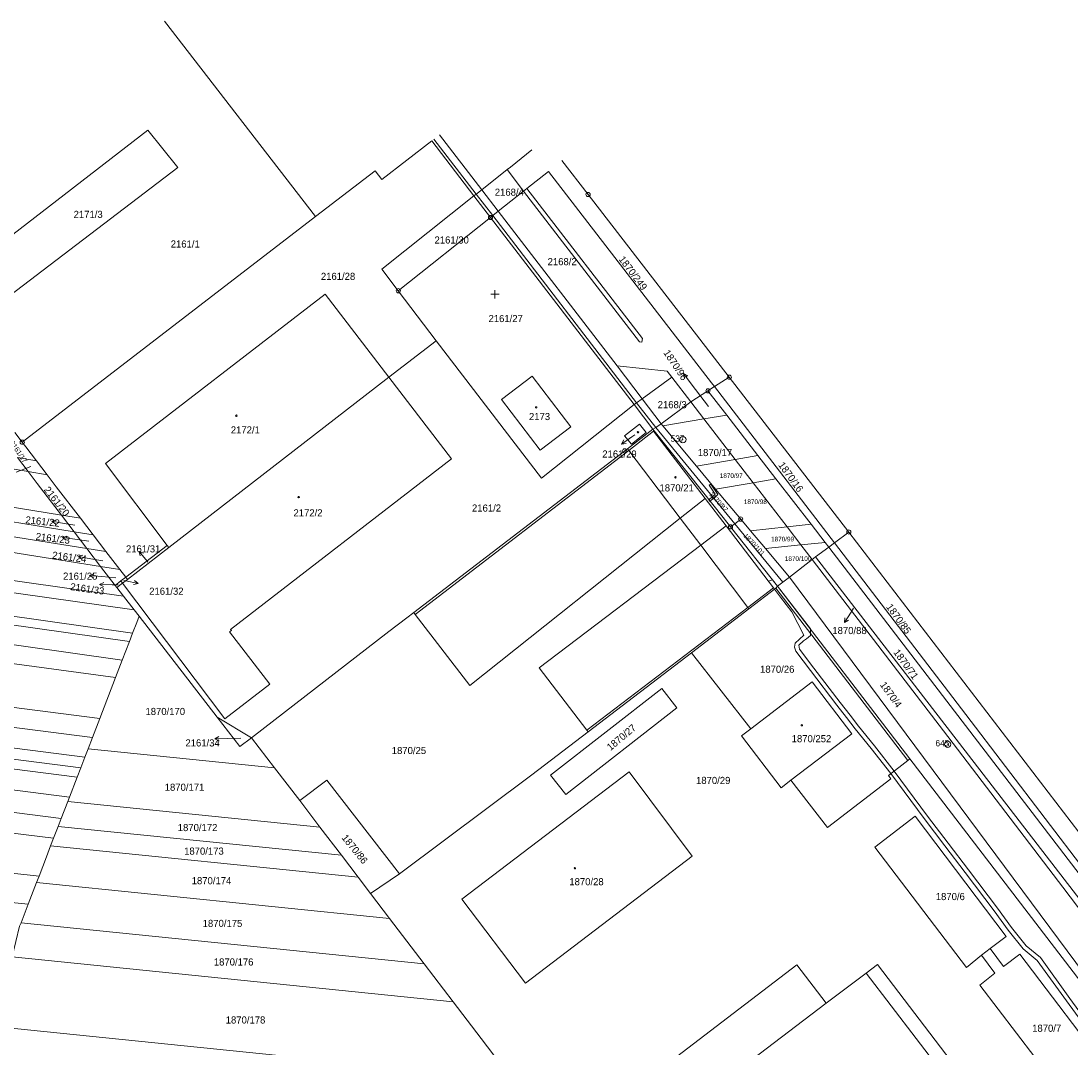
# Model space of a CAD drawing. Header units: metres. Extents: x -595226 to -593310, y -1169452 to -1167804.
# Tile 27 of 35: x -594435 to -594184, y -1168087 to -1167842. Entities that reach past the tile are written whole.
import ezdxf
from ezdxf.enums import TextEntityAlignment as Align

# ---------------------------------------------------------------- set-up
doc = ezdxf.new("R2010")
doc.units = ezdxf.units.M
doc.layers.add('geo katastr', color=5, linetype='Continuous', lineweight=0)
for name, color, linetype in [('Pop  PČ popisy', 7, 'Continuous'), ('Značky bodu BP', 7, 'Continuous'), ('Značky budov', 7, 'Continuous'), ('Značky kultur', 7, 'Continuous')]:
    doc.layers.add(name, color=color, linetype=linetype)
doc.styles.add('dgn001', font='dgn001.shx')
doc.styles.add('dgn023', font='dgn023.shx')

# ---------------------------------------------------------------- blocks, each defined once
blk = doc.blocks.new('4.0251')
at = {"layer": 'Značky budov', "color": 7, "linetype": 'Continuous', "lineweight": 13}
blk.add_circle((-0.01, 0), 0.175, dxfattribs=at)
blk = doc.blocks.new('4.0278')
at = {"layer": 'Značky budov', "color": 7, "linetype": 'Continuous', "lineweight": 13}
blk.add_circle((-0.01, 0), 0.175, dxfattribs=at)
blk = doc.blocks.new('4.02218')
at = {"layer": 'Značky budov', "color": 7, "linetype": 'Continuous', "lineweight": 13}
blk.add_circle((-0.01, 0), 0.175, dxfattribs=at)
blk = doc.blocks.new('4.02627')
at = {"layer": 'Značky budov', "color": 7, "linetype": 'Continuous', "lineweight": 13}
blk.add_circle((-0.01, 0), 0.175, dxfattribs=at)
blk = doc.blocks.new('4.02970')
at = {"layer": 'Značky budov', "color": 7, "linetype": 'Continuous', "lineweight": 13}
blk.add_circle((-0.01, 0), 0.175, dxfattribs=at)
blk = doc.blocks.new('4.021027')
at = {"layer": 'Značky budov', "color": 7, "linetype": 'Continuous', "lineweight": 13}
blk.add_circle((-0.01, 0), 0.175, dxfattribs=at)
blk = doc.blocks.new('4.021389')
at = {"layer": 'Značky budov', "color": 7, "linetype": 'Continuous', "lineweight": 13}
blk.add_circle((-0.01, 0), 0.175, dxfattribs=at)
blk = doc.blocks.new('1029133')
at = {"layer": 'Pop  PČ popisy', "color": 6, "linetype": 'Continuous', "lineweight": 0}
for p, q in [((0, 0), (-1.63, -2.52)), ((-1.63, -2.52), (-1.51, -1.4)), ((-1.63, -2.52), (-0.67, -1.95))]:
    blk.add_line(p, q, dxfattribs=at)
blk = doc.blocks.new('1029302')
at = {"layer": 'Pop  PČ popisy', "color": 6, "linetype": 'Continuous', "lineweight": 0}
for p, q in [((0, 0), (-2.46, -1.72)), ((-2.46, -1.72), (-1.92, -0.74)), ((-2.46, -1.72), (-1.35, -1.56))]:
    blk.add_line(p, q, dxfattribs=at)
blk = doc.blocks.new('1029348')
at = {"layer": 'Pop  PČ popisy', "color": 6, "linetype": 'Continuous', "lineweight": 0}
for p, q in [((-2.96, 0.52), (-1.88, 0.84)), ((0, 0), (-2.96, 0.52)), ((-2.96, 0.52), (-2.06, -0.15))]:
    blk.add_line(p, q, dxfattribs=at)
blk = doc.blocks.new('1029349')
at = {"layer": 'Pop  PČ popisy', "color": 6, "linetype": 'Continuous', "lineweight": 0}
for p, q in [((-2.97, 0.42), (-1.91, 0.77)), ((0, 0), (-2.97, 0.42)), ((-2.97, 0.42), (-2.05, -0.22))]:
    blk.add_line(p, q, dxfattribs=at)
blk = doc.blocks.new('1029350')
at = {"layer": 'Pop  PČ popisy', "color": 6, "linetype": 'Continuous', "lineweight": 0}
for p, q in [((-2.95, 0.52), (-1.88, 0.84)), ((0, 0), (-2.95, 0.52)), ((-2.95, 0.52), (-2.06, -0.15))]:
    blk.add_line(p, q, dxfattribs=at)
blk = doc.blocks.new('1029351')
at = {"layer": 'Pop  PČ popisy', "color": 6, "linetype": 'Continuous', "lineweight": 0}
for p, q in [((-2.99, 0.26), (-1.95, 0.67)), ((0, 0), (-2.99, 0.26)), ((-2.99, 0.26), (-2.04, -0.32))]:
    blk.add_line(p, q, dxfattribs=at)
blk = doc.blocks.new('1029357')
at = {"layer": 'Pop  PČ popisy', "color": 6, "linetype": 'Continuous', "lineweight": 0}
for p, q in [((0, 0), (-1.81, 2.4)), ((-1.81, 2.4), (-0.8, 1.9)), ((-1.81, 2.4), (-1.6, 1.3))]:
    blk.add_line(p, q, dxfattribs=at)
blk = doc.blocks.new('1029452')
at = {"layer": 'Pop  PČ popisy', "color": 6, "linetype": 'Continuous', "lineweight": 0}
for p, q in [((-3, -0.1), (-2.02, 0.43)), ((0, 0), (-3, -0.1)), ((-3, -0.1), (-1.98, -0.57))]:
    blk.add_line(p, q, dxfattribs=at)
blk = doc.blocks.new('1029453')
at = {"layer": 'Pop  PČ popisy', "color": 6, "linetype": 'Continuous', "lineweight": 0}
for p, q in [((-3, 0.05), (-1.99, 0.54)), ((0, 0), (-3, 0.05)), ((-3, 0.05), (-2.01, -0.47))]:
    blk.add_line(p, q, dxfattribs=at)
blk = doc.blocks.new('1029454')
at = {"layer": 'Pop  PČ popisy', "color": 6, "linetype": 'Continuous', "lineweight": 0}
for p, q in [((0, 0), (2.94, -0.62)), ((2.94, -0.62), (2.06, 0.07)), ((2.94, -0.62), (1.85, -0.91))]:
    blk.add_line(p, q, dxfattribs=at)
blk = doc.blocks.new('1029455')
at = {"layer": 'Pop  PČ popisy', "color": 6, "linetype": 'Continuous', "lineweight": 0}
for p, q in [((0, 0), (-1.89, 2.33)), ((-1.89, 2.33), (-0.87, 1.87)), ((-1.89, 2.33), (-1.65, 1.24))]:
    blk.add_line(p, q, dxfattribs=at)
blk = doc.blocks.new('3.15')
at = {"layer": 'Značky kultur', "color": 7, "linetype": 'Continuous', "lineweight": 13}
for p, q in [((1, 1), (-1, 1)), ((0, 0), (0, 2))]:
    blk.add_line(p, q, dxfattribs=at)
blk = doc.blocks.new('1.0168')
at = {"layer": 'Značky bodu BP', "color": 3, "linetype": 'Continuous', "lineweight": 13}
for radius in [0.75, 0.03]:
    blk.add_circle((0, 0), radius, dxfattribs=at)
blk = doc.blocks.new('1.0198')
at = {"layer": 'Značky bodu BP', "color": 3, "linetype": 'Continuous', "lineweight": 13}
for radius in [0.75, 0.03]:
    blk.add_circle((0, 0), radius, dxfattribs=at)
blk = doc.blocks.new('1.0538')
at = {"layer": 'Značky bodu BP', "color": 3, "linetype": 'Continuous', "lineweight": 13}
for radius in [0.5, 0.0303]:
    blk.add_circle((0, 0), radius, dxfattribs=at)
blk = doc.blocks.new('1.0593')
at = {"layer": 'Značky bodu BP', "color": 3, "linetype": 'Continuous', "lineweight": 13}
for radius in [0.5, 0.0303]:
    blk.add_circle((0, 0), radius, dxfattribs=at)
blk = doc.blocks.new('1.0594')
at = {"layer": 'Značky bodu BP', "color": 3, "linetype": 'Continuous', "lineweight": 13}
for radius in [0.5, 0.0303]:
    blk.add_circle((0, 0), radius, dxfattribs=at)
blk = doc.blocks.new('1.05256')
at = {"layer": 'Značky bodu BP', "color": 3, "linetype": 'Continuous', "lineweight": 13}
for radius in [0.5, 0.0303]:
    blk.add_circle((0, 0), radius, dxfattribs=at)
blk = doc.blocks.new('1.05280')
at = {"layer": 'Značky bodu BP', "color": 3, "linetype": 'Continuous', "lineweight": 13}
for radius in [0.5, 0.0303]:
    blk.add_circle((0, 0), radius, dxfattribs=at)
blk = doc.blocks.new('1.05376')
at = {"layer": 'Značky bodu BP', "color": 3, "linetype": 'Continuous', "lineweight": 13}
for radius in [0.5, 0.0303]:
    blk.add_circle((0, 0), radius, dxfattribs=at)
blk = doc.blocks.new('1.05640')
at = {"layer": 'Značky bodu BP', "color": 3, "linetype": 'Continuous', "lineweight": 13}
for radius in [0.5, 0.0303]:
    blk.add_circle((0, 0), radius, dxfattribs=at)
blk = doc.blocks.new('1.05641')
at = {"layer": 'Značky bodu BP', "color": 3, "linetype": 'Continuous', "lineweight": 13}
for radius in [0.5, 0.0303]:
    blk.add_circle((0, 0), radius, dxfattribs=at)
blk = doc.blocks.new('1.05850')
at = {"layer": 'Značky bodu BP', "color": 3, "linetype": 'Continuous', "lineweight": 13}
for radius in [0.5, 0.0303]:
    blk.add_circle((0, 0), radius, dxfattribs=at)
blk = doc.blocks.new('1.05851')
at = {"layer": 'Značky bodu BP', "color": 3, "linetype": 'Continuous', "lineweight": 13}
for radius in [0.5, 0.0303]:
    blk.add_circle((0, 0), radius, dxfattribs=at)
blk = doc.blocks.new('1.05879')
at = {"layer": 'Značky bodu BP', "color": 3, "linetype": 'Continuous', "lineweight": 13}
for radius in [0.5, 0.0303]:
    blk.add_circle((0, 0), radius, dxfattribs=at)

msp = doc.modelspace()

# ---------------------------------------------------------------- linework, layer by layer
at = {"layer": 'geo katastr', "color": 5, "true_color": 0x0000fa}
for p, q in [((-594364.5, -1167888.3), (-594400.62, -1167841.52)), ((-594446.06, -1167899.61), (-594404.6, -1167867.61)), ((-594324.74, -1167881.87), (-594334.85, -1167868.74)), ((-594336.71, -1167870.18), (-594326.6, -1167883.35)), ((-594326.05, -1167882.92), (-594336.17, -1167869.76)), ((-594314.72, -1167882.2), (-594318.67, -1167877.05)), ((-594348.62, -1167900.84), (-594326.6, -1167883.35)), ((-594322.65, -1167888.5), (-594326.6, -1167883.35)), ((-594322.1, -1167888.06), (-594326.05, -1167882.92)), ((-594324.74, -1167881.87), (-594320.78, -1167887.01)), ((-594287.02, -1167918.23), (-594314.72, -1167882.2)), ((-594313.93, -1167881.57), (-594286.31, -1167917.47)), ((-594434.68, -1167942.24), (-594364.5, -1167888.3)), ((-594322.65, -1167888.5), (-594344.71, -1167906.02)), ((-594288.29, -1167933.26), (-594322.65, -1167888.5)), ((-594287.69, -1167932.82), (-594322.1, -1167888.06)), ((-594320.78, -1167887.01), (-594292.33, -1167923.99)), ((-594344.71, -1167906.02), (-594348.62, -1167900.84)), ((-594344.71, -1167906.02), (-594335.67, -1167918.01)), ((-594335.67, -1167918.01), (-594346.97, -1167926.68)), ((-594286.41, -1167918.35), (-594287.02, -1167918.23)), ((-594286.31, -1167917.47), (-594286.41, -1167918.35)), ((-594292.33, -1167923.99), (-594280.38, -1167925.23)), ((-594292.33, -1167923.99), (-594286.38, -1167931.87)), ((-594399.61, -1167967.42), (-594346.97, -1167926.68)), ((-594280.38, -1167925.23), (-594279.27, -1167926.68)), ((-594265.52, -1167926.7), (-594269.03, -1167928.94)), ((-594236.91, -1167963.72), (-594265.52, -1167926.7)), ((-594270.47, -1167933.68), (-594274.62, -1167928.24)), ((-594269.03, -1167928.94), (-594270.61, -1167929.95)), ((-594240.38, -1167966.31), (-594269.03, -1167928.94)), ((-594270.61, -1167929.95), (-594274.75, -1167932.59)), ((-594270.61, -1167929.95), (-594266.13, -1167935.74)), ((-594283.78, -1167939.13), (-594288.29, -1167933.26)), ((-594283.12, -1167938.76), (-594287.69, -1167932.82)), ((-594286.38, -1167931.87), (-594281.85, -1167937.87)), ((-594274.75, -1167932.59), (-594281.85, -1167937.87)), ((-594274.75, -1167932.59), (-594271.6, -1167936.67)), ((-594271.6, -1167936.67), (-594264.14, -1167946.35)), ((-594266.13, -1167935.74), (-594258.68, -1167945.39)), ((-594283.12, -1167938.76), (-594264.22, -1167961.72)), ((-594281.42, -1167938.34), (-594281.85, -1167937.87)), ((-594281.42, -1167938.34), (-594273.33, -1167947.97)), ((-594436.44, -1167939.95), (-594434.68, -1167942.24)), ((-594283.67, -1167939.6), (-594289.53, -1167944.2)), ((-594288.1, -1167940.46), (-594288.81, -1167940.95)), ((-594271.31, -1167955.7), (-594283.67, -1167939.6)), ((-594340.68, -1167983.4), (-594289.53, -1167944.2)), ((-594289.53, -1167944.2), (-594289.84, -1167943.79)), ((-594289.53, -1167944.2), (-594277.23, -1167960.41)), ((-594435.84, -1167945.92), (-594431.28, -1167946.68)), ((-594433.28, -1167949.26), (-594435.84, -1167945.92)), ((-594428.72, -1167950.02), (-594431.28, -1167946.68)), ((-594264.14, -1167946.35), (-594259.84, -1167951.92)), ((-594258.68, -1167945.39), (-594254.34, -1167951)), ((-594432.63, -1167948.07), (-594436.15, -1167949.44)), ((-594433.28, -1167949.26), (-594428.72, -1167950.02)), ((-594268.83, -1167953.43), (-594273.33, -1167947.97)), ((-594254.34, -1167951), (-594245.96, -1167961.85)), ((-594262.78, -1167960.62), (-594268.83, -1167953.43)), ((-594259.84, -1167951.92), (-594251.69, -1167962.48)), ((-594277.23, -1167960.41), (-594271.31, -1167955.7)), ((-594266.28, -1167962.26), (-594271.31, -1167955.7)), ((-594422.26, -1167963.65), (-594425.3, -1167959.68)), ((-594425.3, -1167959.68), (-594420.74, -1167960.42)), ((-594422.06, -1167962.11), (-594424.62, -1167961.67)), ((-594417.7, -1167964.39), (-594420.74, -1167960.42)), ((-594264.22, -1167961.72), (-594252.7, -1167975.72)), ((-594262.78, -1167960.62), (-594260.4, -1167963.44)), ((-594245.96, -1167961.85), (-594242.6, -1167966.19)), ((-594419.2, -1167967.64), (-594422.26, -1167963.65)), ((-594422.26, -1167963.65), (-594417.7, -1167964.39)), ((-594414.66, -1167968.36), (-594417.7, -1167964.39)), ((-594272.34, -1167966.86), (-594266.28, -1167962.26)), ((-594254.93, -1167977.05), (-594266.28, -1167962.26)), ((-594253.95, -1167976.65), (-594265.22, -1167962.49)), ((-594260.4, -1167963.44), (-594256.86, -1167967.69)), ((-594251.69, -1167962.48), (-594248.37, -1167966.8)), ((-594240.38, -1167966.31), (-594236.91, -1167963.72)), ((-594160.65, -1168063.29), (-594236.91, -1167963.72)), ((-594418.76, -1167965.92), (-594422.11, -1167965.44)), ((-594272.34, -1167966.86), (-594261.05, -1167981.75)), ((-594248.37, -1167966.8), (-594245.68, -1167970.28)), ((-594242.6, -1167966.19), (-594241.73, -1167967.32)), ((-594241.73, -1167967.32), (-594240.38, -1167966.31)), ((-594415.92, -1167971.92), (-594419.2, -1167967.64)), ((-594419.2, -1167967.64), (-594414.66, -1167968.36)), ((-594411.37, -1167972.65), (-594414.66, -1167968.36)), ((-594409.92, -1167974.54), (-594399.97, -1167966.95)), ((-594399.61, -1167967.42), (-594409.51, -1167975.08)), ((-594399.97, -1167966.95), (-594399.61, -1167967.42)), ((-594256.86, -1167967.69), (-594251.12, -1167974.5)), ((-594244.85, -1167969.66), (-594241.73, -1167967.32)), ((-594415.37, -1167970.62), (-594418.27, -1167970.12)), ((-594412.43, -1167976.48), (-594415.92, -1167971.92)), ((-594415.92, -1167971.92), (-594411.37, -1167972.65)), ((-594404.62, -1167970.93), (-594404.83, -1167970.67)), ((-594245.68, -1167970.28), (-594251.12, -1167974.5)), ((-594244.85, -1167969.66), (-594245.68, -1167970.28)), ((-594412.28, -1167974.7), (-594415.63, -1167974.38)), ((-594409.92, -1167974.54), (-594411.37, -1167972.65)), ((-594411.71, -1167976.34), (-594413.19, -1167976.31)), ((-594412.43, -1167976.48), (-594411.06, -1167975.41)), ((-594412.06, -1167976.96), (-594412.43, -1167976.48)), ((-594410.67, -1167975.93), (-594412.06, -1167976.96)), ((-594412.06, -1167976.96), (-594410.42, -1167979.08)), ((-594411.06, -1167975.41), (-594409.92, -1167974.54)), ((-594410.67, -1167975.93), (-594411.06, -1167975.41)), ((-594409.51, -1167975.08), (-594410.67, -1167975.93)), ((-594410.34, -1167975.28), (-594409.89, -1167975.38)), ((-594409.51, -1167975.08), (-594409.92, -1167974.54)), ((-594253.95, -1167976.65), (-594222.28, -1168017.93)), ((-594251.12, -1167974.5), (-594176.37, -1168075.12)), ((-594410.42, -1167979.08), (-594407.88, -1167982.36)), ((-594261.05, -1167981.75), (-594254.93, -1167977.05)), ((-594254.35, -1167977.14), (-594222.77, -1168018.33)), ((-594261.05, -1167981.75), (-594299.58, -1168011.07)), ((-594261.05, -1167981.75), (-594260.8, -1167982.08)), ((-594235.76, -1167981.94), (-594236.34, -1167982.84)), ((-594407.88, -1167982.36), (-594406.72, -1167983.86)), ((-594406.72, -1167983.86), (-594388.02, -1168008.02)), ((-594409.04, -1167989.9), (-594408.27, -1167987.9)), ((-594410.75, -1167994.32), (-594409.04, -1167989.9)), ((-594412.37, -1167998.52), (-594410.75, -1167994.32)), ((-594299.25, -1168011.5), (-594274.52, -1167992.58)), ((-594274.52, -1167992.58), (-594260.37, -1168010.75)), ((-594416.13, -1168008.28), (-594412.37, -1167998.52)), ((-594417.9, -1168012.86), (-594416.13, -1168008.28)), ((-594388.02, -1168008.02), (-594379.79, -1168012.93)), ((-594418.94, -1168015.55), (-594417.9, -1168012.86)), ((-594382.37, -1168012.99), (-594385.59, -1168013.07)), ((-594379.79, -1168012.93), (-594374.31, -1168020.09)), ((-594419.71, -1168017.56), (-594418.94, -1168015.55)), ((-594418.94, -1168015.55), (-594374.31, -1168020.09)), ((-594420.68, -1168020.08), (-594419.71, -1168017.56)), ((-594421.56, -1168022.37), (-594420.68, -1168020.08)), ((-594374.31, -1168020.09), (-594368.3, -1168027.94)), ((-594423.38, -1168027.08), (-594421.56, -1168022.37)), ((-594423.79, -1168028.14), (-594423.38, -1168027.08)), ((-594425.37, -1168032.24), (-594423.79, -1168028.14)), ((-594423.79, -1168028.14), (-594363.47, -1168034.28)), ((-594368.3, -1168027.94), (-594363.47, -1168034.28)), ((-594426.09, -1168034.11), (-594425.37, -1168032.24)), ((-594609.14, -1168034.61), (-594433.27, -1168052.72)), ((-594427.19, -1168036.95), (-594426.09, -1168034.11)), ((-594426.09, -1168034.11), (-594358.33, -1168041.02)), ((-594363.47, -1168034.28), (-594358.33, -1168041.02)), ((-594427.89, -1168038.77), (-594427.19, -1168036.95)), ((-594427.89, -1168038.77), (-594354.33, -1168046.27)), ((-594358.33, -1168041.02), (-594354.33, -1168046.27)), ((-594431.27, -1168047.53), (-594430.66, -1168045.97)), ((-594354.33, -1168046.27), (-594351.37, -1168050.16)), ((-594344.4, -1168045.44), (-594351.37, -1168050.16)), ((-594433.27, -1168052.72), (-594431.27, -1168047.53)), ((-594431.27, -1168047.53), (-594346.8, -1168056.15)), ((-594351.37, -1168050.16), (-594346.8, -1168056.15)), ((-594434.97, -1168057.13), (-594433.27, -1168052.72)), ((-594434.97, -1168057.13), (-594338.53, -1168066.97)), ((-594346.8, -1168056.15), (-594338.53, -1168066.97)), ((-594205.2, -1168064.92), (-594203.11, -1168063.34)), ((-594437.06, -1168065.29), (-594331.59, -1168076.06)), ((-594338.53, -1168066.97), (-594331.59, -1168076.06)), ((-594232.8, -1168069.2), (-594196.09, -1168116.95)), ((-594242.37, -1168076.34), (-594290.61, -1168113.15)), ((-594441.05, -1168081.94), (-594317.48, -1168094.55))]:
    msp.add_line(p, q, dxfattribs=at)
for points in [[(-594404.6, -1167867.61), (-594397.49, -1167876.56), (-594439.37, -1167908.54), (-594446.06, -1167899.61)], [(-594336.71, -1167870.18), (-594348.61, -1167879.4), (-594350.22, -1167877.32), (-594364.5, -1167888.3)], [(-594312.74, -1167872.34), (-594317.89, -1167876.43), (-594318.67, -1167877.05), (-594324.74, -1167881.87)], [(-594874.62, -1167875.7), (-594725.54, -1167900.55), (-594582.84, -1167924.33), (-594433.28, -1167949.26)], [(-594305.54, -1167874.9), (-594299.3, -1167883), (-594265.52, -1167926.7)], [(-594308.78, -1167877.48), (-594313.93, -1167881.57), (-594314.72, -1167882.2), (-594320.78, -1167887.01), (-594322.1, -1167888.06), (-594322.65, -1167888.5)], [(-594269.03, -1167928.94), (-594269.79, -1167928.06), (-594308.78, -1167877.48)], [(-594326.6, -1167883.35), (-594326.05, -1167882.92), (-594324.74, -1167881.87)], [(-594864.83, -1167888.34), (-594736.85, -1167909.11), (-594586.2, -1167933.57), (-594425.3, -1167959.68)], [(-594861.76, -1167892.31), (-594740.63, -1167911.97), (-594587.39, -1167936.85), (-594422.26, -1167963.65)], [(-594857.57, -1167897.72), (-594745.42, -1167915.61), (-594588.75, -1167940.6), (-594419.2, -1167967.64)], [(-594854.23, -1167902.02), (-594749.53, -1167918.72), (-594590.05, -1167944.15), (-594415.92, -1167971.92)], [(-594346.97, -1167926.68), (-594362.17, -1167906.86), (-594414.75, -1167947.35), (-594399.97, -1167966.95)], [(-594841.82, -1167918.04), (-594763.31, -1167929.15), (-594593.33, -1167953.2), (-594410.42, -1167979.08)], [(-594288.29, -1167933.26), (-594310.46, -1167950.82), (-594335.67, -1167918.01)], [(-594839.28, -1167921.32), (-594766.56, -1167931.61), (-594594.34, -1167955.98), (-594407.88, -1167982.36)], [(-594346.97, -1167926.68), (-594331.94, -1167946.25), (-594384.83, -1167987.03), (-594384.63, -1167987.24), (-594385.08, -1167987.59), (-594375.46, -1168000.06), (-594386.22, -1168008.36), (-594410.67, -1167975.93)], [(-594312.68, -1167926.47), (-594319.99, -1167932.06), (-594310.76, -1167944.15), (-594303.42, -1167938.55), (-594312.68, -1167926.47)], [(-594288.29, -1167933.26), (-594287.69, -1167932.82), (-594286.38, -1167931.87), (-594279.27, -1167926.68), (-594274.75, -1167932.59)], [(-594834.42, -1167927.6), (-594772.78, -1167936.32), (-594596.28, -1167961.3), (-594408.27, -1167987.9)], [(-594832.57, -1167929.98), (-594775.14, -1167938.11), (-594597.01, -1167963.31), (-594409.04, -1167989.9)], [(-594828.52, -1167935.21), (-594780.32, -1167942.03), (-594598.62, -1167967.74), (-594410.75, -1167994.32)], [(-594266.13, -1167935.74), (-594271.6, -1167936.67), (-594281.42, -1167938.34)], [(-594283.78, -1167939.13), (-594289.84, -1167943.79), (-594341.01, -1167982.97)], [(-594290.55, -1167940.68), (-594287.01, -1167937.9), (-594285.39, -1167939.93), (-594288.95, -1167942.72), (-594290.55, -1167940.68)], [(-594281.85, -1167937.87), (-594283.12, -1167938.76), (-594283.78, -1167939.13)], [(-594265.22, -1167962.49), (-594266.98, -1167960.28), (-594271.96, -1167954.02), (-594283.78, -1167939.13)], [(-594822.39, -1167943.13), (-594787.92, -1167947.79), (-594600.56, -1167973.1), (-594412.37, -1167998.52)], [(-594431.28, -1167946.68), (-594433.82, -1167943.36), (-594434.68, -1167942.24)], [(-594273.33, -1167947.97), (-594264.14, -1167946.35), (-594258.68, -1167945.39)], [(-594425.3, -1167959.68), (-594431.09, -1167952.12), (-594433.28, -1167949.26)], [(-594420.74, -1167960.42), (-594426.53, -1167952.88), (-594428.72, -1167950.02)], [(-594268.83, -1167953.43), (-594259.84, -1167951.92), (-594254.34, -1167951)], [(-594270.4, -1167955.98), (-594270.05, -1167956.42), (-594269.99, -1167956.27), (-594268.26, -1167954.75), (-594269.94, -1167952.25), (-594270.36, -1167952.53), (-594268.92, -1167954.66), (-594270.4, -1167955.98)], [(-594811.02, -1167957.8), (-594802.57, -1167958.88), (-594604.6, -1167984.19), (-594416.13, -1168008.28)], [(-594341.01, -1167982.97), (-594340.68, -1167983.4), (-594327.56, -1168000.45), (-594277.23, -1167960.41), (-594272.34, -1167966.86), (-594310.97, -1167996.16), (-594299.58, -1168011.07), (-594299.25, -1168011.5)], [(-594265.22, -1167962.49), (-594264.22, -1167961.72), (-594262.78, -1167960.62)], [(-594260.4, -1167963.44), (-594251.69, -1167962.48), (-594245.96, -1167961.85)], [(-594806.88, -1167963.14), (-594609.24, -1167988.4), (-594417.9, -1168012.86)], [(-594256.86, -1167967.69), (-594248.37, -1167966.8), (-594242.6, -1167966.19)], [(-594240.38, -1167966.31), (-594208.91, -1168007.31), (-594180.46, -1168044.66), (-594164.18, -1168065.77), (-594160.65, -1168063.29)], [(-594802.65, -1167968.6), (-594607.98, -1167993.49), (-594419.71, -1168017.56)], [(-594153.47, -1168081.59), (-594165.03, -1168067.12), (-594169.55, -1168061.46), (-594241.73, -1167967.32)], [(-594800.37, -1167971.55), (-594608.9, -1167996.02), (-594420.68, -1168020.08)], [(-594169.45, -1168070.06), (-594185.68, -1168048.65), (-594214.24, -1168011.29), (-594245.68, -1167970.28)], [(-594157.56, -1168082.78), (-594167.93, -1168069.34), (-594168.15, -1168069.06), (-594244.85, -1167969.66)], [(-594798.3, -1167974.21), (-594609.73, -1167998.32), (-594421.56, -1168022.37)], [(-594274.52, -1167992.58), (-594260.8, -1167982.08), (-594254.35, -1167977.14), (-594253.95, -1167976.65)], [(-594254.68, -1167977.39), (-594254.35, -1167977.14), (-594253.95, -1167976.65), (-594255.15, -1167975.14), (-594256.13, -1167975.49), (-594254.93, -1167977.05), (-594254.68, -1167977.39)], [(-594179.72, -1168081.13), (-594184.01, -1168075.26), (-594191.08, -1168065.46), (-594194.45, -1168062.65), (-594197.96, -1168058.29), (-594201.36, -1168053.68), (-594208.31, -1168044.5), (-594213.14, -1168038.14), (-594218.07, -1168031.64), (-594226.08, -1168020.87), (-594230.75, -1168014.88), (-594234.6, -1168010.16), (-594236.63, -1168007.47), (-594238.95, -1168004.46), (-594245.28, -1167996.26), (-594248.71, -1167991.7), (-594248.84, -1167990.79), (-594247.73, -1167989.74), (-594247.05, -1167989.29), (-594246.07, -1167988.49), (-594246.12, -1167986.86), (-594253.95, -1167976.65), (-594254.35, -1167977.14), (-594254.68, -1167977.39), (-594253.23, -1167979.32), (-594250.51, -1167982.83), (-594247.69, -1167988.34), (-594249.76, -1167990.27), (-594249.95, -1167991.22), (-594249.61, -1167992.18), (-594246.08, -1167996.86), (-594239.75, -1168005.08), (-594237.43, -1168008.07), (-594235.38, -1168010.78), (-594231.53, -1168015.5), (-594226.87, -1168021.47), (-594218.87, -1168032.24), (-594213.94, -1168038.74), (-594209.11, -1168045.1), (-594202.16, -1168054.28), (-594198.76, -1168058.91), (-594195.17, -1168063.35), (-594191.82, -1168066.14), (-594184.81, -1168075.84), (-594180.54, -1168081.69)], [(-594251.12, -1167974.5), (-594252.7, -1167975.72), (-594253.95, -1167976.65)], [(-594794.05, -1167979.7), (-594611.45, -1168003.04), (-594423.38, -1168027.08)], [(-594408.27, -1167987.9), (-594407.27, -1167985.31), (-594406.72, -1167983.86)], [(-594341.01, -1167982.97), (-594342.64, -1167984.21), (-594346.95, -1167987.54), (-594379.79, -1168012.93)], [(-594789.39, -1167985.71), (-594613.33, -1168008.22), (-594425.37, -1168032.24)], [(-594783.36, -1167993.51), (-594615.43, -1168013.99), (-594427.19, -1168036.95)], [(-594260.37, -1168010.75), (-594245.7, -1167999.51), (-594236.16, -1168011.94), (-594250.77, -1168023.08)], [(-594281.67, -1168001.1), (-594308.27, -1168021.86), (-594304.66, -1168026.49), (-594278.09, -1168005.73), (-594281.67, -1168001.1)], [(-594771.64, -1168008.62), (-594619.53, -1168025.28), (-594430.66, -1168045.97)], [(-594379.79, -1168012.93), (-594382.6, -1168015.02), (-594388.02, -1168008.02)], [(-594344.4, -1168045.44), (-594312.72, -1168021.81), (-594299.25, -1168011.5)], [(-594250.77, -1168023.08), (-594253.11, -1168024.86), (-594262.61, -1168012.47), (-594260.37, -1168010.75)], [(-594250.77, -1168023.08), (-594242, -1168034.34), (-594226.84, -1168022.71), (-594227.45, -1168021.92), (-594222.77, -1168018.33), (-594222.28, -1168017.93)], [(-594222.28, -1168017.93), (-594194, -1168054.83), (-594177.73, -1168076.05)], [(-594314.28, -1168071.63), (-594274.42, -1168041.2), (-594289.5, -1168021.03), (-594329.53, -1168051.54), (-594314.28, -1168071.63)], [(-594368.3, -1168027.94), (-594361.82, -1168023.08), (-594344.4, -1168045.44)], [(-594203.11, -1168063.34), (-594199.24, -1168060.4), (-594221.04, -1168031.69), (-594230.7, -1168039.05), (-594208.76, -1168067.85), (-594205.2, -1168064.92)], [(-594430.66, -1168045.97), (-594428.91, -1168041.41), (-594427.89, -1168038.77)], [(-594437.06, -1168065.29), (-594435.3, -1168057.99), (-594434.97, -1168057.13)], [(-594205.2, -1168064.92), (-594201.97, -1168069.17), (-594205.53, -1168072.08), (-594183.6, -1168100.77), (-594174.03, -1168093.48), (-594196.01, -1168064.65), (-594199.88, -1168067.59), (-594203.11, -1168063.34)], [(-594193.5, -1168115.07), (-594230.09, -1168067.12), (-594232.8, -1168069.2), (-594242.37, -1168076.34), (-594249.34, -1168067.2), (-594297.48, -1168103.93), (-594290.61, -1168113.15), (-594293.25, -1168115.26), (-594260.2, -1168158.56), (-594259.66, -1168158.14), (-594253.69, -1168165.95), (-594251.52, -1168164.3)], [(-594331.59, -1168076.06), (-594324.9, -1168084.83), (-594317.56, -1168094.44), (-594317.48, -1168094.55)]]:
    msp.add_lwpolyline(points, dxfattribs=at)

# ---------------------------------------------------------------- block references
for name, p in [('1.05879', (-594299.3, -1167883)), ('1.05640', (-594322.65, -1167888.5)), ('1.05641', (-594344.71, -1167906.02)), ('3.15', (-594321.6, -1167907.87)), ('1029357', (-594274.62, -1167928.24)), ('1.05280', (-594265.52, -1167926.7)), ('1.05850', (-594270.61, -1167929.95)), ('4.02627', (-594311.71, -1167933.92)), ('4.0278', (-594383.44, -1167935.9)), ('1.0538', (-594434.68, -1167942.24)), ('1029302', (-594288.81, -1167940.95)), ('4.021027', (-594287.35, -1167939.85)), ('1.0168', (-594276.62, -1167941.61)), ('1.05376', (-594290.53, -1167944.32)), ('4.021389', (-594278.38, -1167950.63)), ('4.02970', (-594368.54, -1167955.36)), ('1029348', (-594424.62, -1167961.67)), ('1.0593', (-594262.78, -1167960.62)), ('1.0594', (-594265.22, -1167962.49)), ('1.05256', (-594236.91, -1167963.72)), ('1.05851', (-594236.91, -1167963.72)), ('1029349', (-594422.11, -1167965.44)), ('1029350', (-594418.27, -1167970.12)), ('1029455', (-594404.83, -1167970.67)), ('1029351', (-594415.63, -1167974.38)), ('1029453', (-594413.19, -1167976.31)), ('1029454', (-594409.89, -1167975.38)), ('1029133', (-594236.34, -1167982.84)), ('4.0251', (-594248.15, -1168009.91)), ('1029452', (-594385.59, -1168013.07)), ('1.0198', (-594213.24, -1168014.47)), ('4.02218', (-594302.44, -1168044.11))]:
    msp.add_blockref(name, p, dxfattribs=at)

# ---------------------------------------------------------------- texts
at = {"layer": 'geo katastr', "color": 5, "true_color": 0x0000fa, "style": 'dgn023'}
for s, height, p in [('2168/4', 1.7, (-594318.14, -1167882.45)), ('2171/3', 1.7, (-594418.91, -1167887.76)), ('2161/1', 1.7, (-594395.68, -1167894.84)), ('2161/30', 1.7, (-594331.93, -1167893.88)), ('2173', 1.7, (-594310.91, -1167936.1)), ('2172/1', 1.7, (-594381.3, -1167939.3)), ('1870/17', 1.7, (-594268.94, -1167944.71)), ('1870/97', 1.1, (-594265.04, -1167950.24)), ('1870/98', 1.1, (-594259.28, -1167956.47)), ('2172/2', 1.7, (-594366.31, -1167959.12)), ('2161/2', 1.7, (-594323.6, -1167957.98)), ('1870/99', 1.1, (-594252.76, -1167965.4)), ('1870/100', 1.1, (-594249.05, -1167970.07)), ('2161/25', 1.7, (-594420.81, -1167974.26)), ('1870/88', 1.7, (-594236.75, -1167987.27)), ('1870/170', 1.7, (-594400.46, -1168006.62)), ('1870/25', 1.7, (-594342.16, -1168015.96)), ('1870/29', 1.7, (-594269.36, -1168023.11)), ('1870/171', 1.7, (-594395.85, -1168024.74)), ('1870/172', 1.7, (-594392.73, -1168034.38)), ('1870/173', 1.7, (-594391.21, -1168040.01)), ('1870/174', 1.7, (-594389.4, -1168047.09)), ('1870/28', 1.7, (-594299.68, -1168047.33)), ('1870/175', 1.7, (-594386.77, -1168057.3)), ('1870/176', 1.7, (-594384.1, -1168066.52)), ('1870/178', 1.7, (-594381.26, -1168080.39))]:
    msp.add_text(s, height=height, dxfattribs=at).set_placement(p, align=Align.MIDDLE_CENTER)
for s, p in [('2168/2', (-594305.5, -1167899.91)), ('2161/28', (-594359.12, -1167903.43)), ('2161/27', (-594319.01, -1167913.51)), ('2168/3', (-594279.17, -1167934.11)), ('2161/31', (-594405.75, -1167968.59)), ('2161/32', (-594400.2, -1167978.72)), ('1870/26', (-594254.04, -1167997.38)), ('1870/252', (-594245.85, -1168013.98)), ('2161/34', (-594391.53, -1168014.99)), ('1870/6', (-594212.63, -1168051.73)), ('1870/7', (-594189.57, -1168083.22))]:
    msp.add_text(s, height=1.7, dxfattribs=at).set_placement(p, align=Align.CENTER)
msp.add_text('1870/249', height=1.7, rotation=307, dxfattribs=at).set_placement((-594292.08, -1167898.52))
for s, height, rotation, p in [('1870/96', 1.7, 304, (-594279.07, -1167924.26)), ('1870/87', 1.139, 312, (-594268.49, -1167956.87)), ('1870/101', 1.139, 313, (-594259.96, -1167967.1)), ('2161/33', 1.691, 352, (-594419.24, -1167978.14)), ('1870/27', 1.7, 40, (-594290.78, -1168013.46))]:
    msp.add_text(s, height=height, rotation=rotation, dxfattribs=at).set_placement(p, align=Align.CENTER)
for s, height, rotation, p in [('2161/17', 1.2, 304, (-594435.55, -1167944.52)), ('1870/16', 1.7, 306, (-594250.78, -1167950.54)), ('2161/20', 1.7, 308, (-594426.41, -1167956.36)), ('2161/22', 1.7, 354, (-594429.81, -1167961.19)), ('2161/23', 1.7, 353, (-594427.35, -1167965.22)), ('2161/24', 1.7, 353, (-594423.4, -1167969.7)), ('1870/85', 1.7, 306, (-594224.97, -1167984.46)), ('1870/71', 1.7, 306, (-594223.24, -1167995.33)), ('1870/4', 1.7, 306, (-594226.82, -1168002.58)), ('1870/86', 1.7, 309, (-594355.12, -1168039.53))]:
    msp.add_text(s, height=height, rotation=rotation, dxfattribs=at).set_placement(p, align=Align.MIDDLE_CENTER)
at = {"layer": 'geo katastr', "color": 5, "true_color": 0x0000fa, "style": 'dgn001'}
for s, p in [('537', (-594276.22, -1167942.11)), ('645', (-594212.84, -1168014.97))]:
    msp.add_text(s, height=1.5, dxfattribs=at).set_placement(p, align=Align.RIGHT)
at = {"layer": 'geo katastr', "color": 5, "true_color": 0x0000fa, "style": 'dgn023'}
msp.add_text('2161/29', height=1.7, dxfattribs=at).set_placement((-594287.68, -1167944.21), align=Align.TOP_RIGHT)
msp.add_text('1870/21', height=1.7, dxfattribs=at).set_placement((-594282.21, -1167954.01))

doc.saveas('drawing.dxf')
